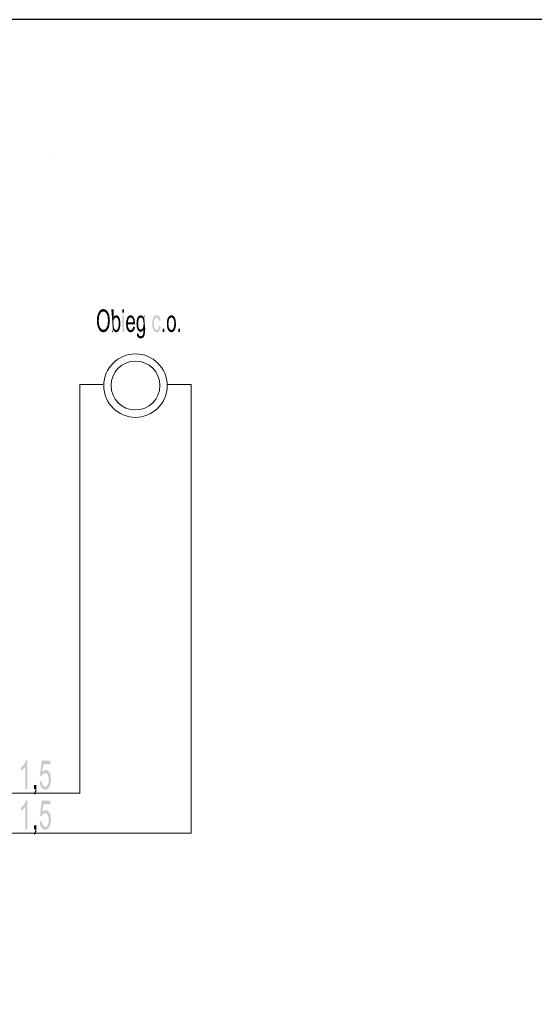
# Model space of a CAD drawing. Header units: millimetres. Extents: x -2603 to 1446, y -6775 to 6616.
# Tile 52 of 74: x -723 to -155, y -5641 to -4555. Entities that reach past the tile are written whole.
import ezdxf

# ---------------------------------------------------------------- set-up
doc = ezdxf.new("R2010")
doc.units = ezdxf.units.MM
doc.layers.get('0').update_dxf_attribs({"color": 252})
doc.layers.add('TABELKA', color=252, linetype='Continuous')

msp = doc.modelspace()

# ---------------------------------------------------------------- hatches: boundary and pattern name
h = msp.add_hatch(color=7)
h.dxf.hatch_style = 2
h.paths.add_polyline_path([(-688.1, -4701.4), (-688.1, -4701.7), (-688, -4701.7), (-687.8, -4701.7), (-687.8, -4703.1), (-688, -4703.3), (-688.1, -4703.3), (-687.6, -4703.3), (-687.6, -4703.1), (-687.6, -4701.7), (-687.6, -4701.4)])
h = msp.add_hatch(color=7)
h.dxf.hatch_style = 2
h.paths.add_polyline_path([(-633.1, -4874.8), (-631.7, -4874.2), (-630.3, -4873.9)])
h = msp.add_hatch(color=7)
h.dxf.hatch_style = 2
h.paths.add_polyline_path([(-633.1, -4874.8), (-630.3, -4873.9), (-630.2, -4876.7)])
h = msp.add_hatch(color=7)
h.dxf.hatch_style = 2
h.paths.add_polyline_path([(-630.3, -4873.9), (-628.7, -4874.2), (-627.4, -4874.8)])
h = msp.add_hatch(color=7)
h.dxf.hatch_style = 2
h.paths.add_polyline_path([(-630.3, -4873.9), (-627.4, -4874.8), (-629.2, -4876.9)])
h = msp.add_hatch(color=7)
h.dxf.hatch_style = 2
h.paths.add_polyline_path([(-630.3, -4873.9), (-629.2, -4876.9), (-630.2, -4876.7)])
h = msp.add_hatch(color=7)
h.dxf.hatch_style = 2
h.paths.add_polyline_path([(-620.8, -4899.2), (-620.8, -4874.4), (-619.1, -4896.9)])
h = msp.add_hatch(color=7)
h.dxf.hatch_style = 2
h.paths.add_polyline_path([(-619.1, -4890), (-619.1, -4896.9), (-620.8, -4874.4)])
h = msp.add_hatch(color=7)
h.dxf.hatch_style = 2
h.paths.add_polyline_path([(-620.8, -4874.4), (-618.9, -4887.3), (-619.1, -4890)])
h = msp.add_hatch(color=7)
h.dxf.hatch_style = 2
h.paths.add_polyline_path([(-619, -4883.2), (-618.9, -4887.3), (-620.8, -4874.4)])
h = msp.add_hatch(color=7)
h.dxf.hatch_style = 2
h.paths.add_polyline_path([(-620.8, -4874.4), (-619, -4874.4), (-619, -4883.2)])
h = msp.add_hatch(color=7)
h.dxf.hatch_style = 2
h.paths.add_polyline_path([(-607.4, -4877.8), (-609.2, -4877.8), (-609.2, -4874.4), (-607.4, -4874.4)])
h = msp.add_hatch(color=7)
h.dxf.hatch_style = 2
h.paths.add_polyline_path([(-637.3, -4884.2), (-636.9, -4881.6), (-634.7, -4881.3)])
h = msp.add_hatch(color=7)
h.dxf.hatch_style = 2
h.paths.add_polyline_path([(-637.3, -4884.2), (-634.7, -4881.3), (-635.2, -4883.9)])
h = msp.add_hatch(color=7)
h.dxf.hatch_style = 2
h.paths.add_polyline_path([(-637.3, -4887), (-637.3, -4884.2), (-635.2, -4883.9)])
h = msp.add_hatch(color=7)
h.dxf.hatch_style = 2
h.paths.add_polyline_path([(-637.3, -4887), (-635.2, -4883.9), (-635.3, -4887.1)])
h = msp.add_hatch(color=7)
h.dxf.hatch_style = 2
h.paths.add_polyline_path([(-636.9, -4881.6), (-635.4, -4877.5), (-634.3, -4875.9)])
h = msp.add_hatch(color=7)
h.dxf.hatch_style = 2
h.paths.add_polyline_path([(-636.9, -4881.6), (-634.3, -4875.9), (-633.9, -4879.3)])
h = msp.add_hatch(color=7)
h.dxf.hatch_style = 2
h.paths.add_polyline_path([(-636.9, -4881.6), (-636.2, -4879.4), (-635.4, -4877.5)])
h = msp.add_hatch(color=7)
h.dxf.hatch_style = 2
h.paths.add_polyline_path([(-636.9, -4881.6), (-633.9, -4879.3), (-634.7, -4881.3)])
h = msp.add_hatch(color=7)
h.dxf.hatch_style = 2
h.paths.add_polyline_path([(-634.3, -4875.9), (-633.1, -4874.8), (-632.3, -4877.4)])
h = msp.add_hatch(color=7)
h.dxf.hatch_style = 2
h.paths.add_polyline_path([(-634.3, -4875.9), (-633.2, -4878.2), (-633.9, -4879.3)])
h = msp.add_hatch(color=7)
h.dxf.hatch_style = 2
h.paths.add_polyline_path([(-634.3, -4875.9), (-632.3, -4877.4), (-633.2, -4878.2)])
h = msp.add_hatch(color=7)
h.dxf.hatch_style = 2
h.paths.add_polyline_path([(-633.1, -4874.8), (-631.3, -4876.9), (-632.3, -4877.4)])
h = msp.add_hatch(color=7)
h.dxf.hatch_style = 2
h.paths.add_polyline_path([(-633.1, -4874.8), (-630.2, -4876.7), (-631.3, -4876.9)])
h = msp.add_hatch(color=7)
h.dxf.hatch_style = 2
h.paths.add_polyline_path([(-627.4, -4874.8), (-628.3, -4877.4), (-629.2, -4876.9)])
h = msp.add_hatch(color=7)
h.dxf.hatch_style = 2
h.paths.add_polyline_path([(-627.4, -4874.8), (-627.4, -4878.2), (-628.3, -4877.4)])
h = msp.add_hatch(color=7)
h.dxf.hatch_style = 2
h.paths.add_polyline_path([(-627.4, -4874.8), (-626.2, -4875.9), (-627.4, -4878.2)])
h = msp.add_hatch(color=7)
h.dxf.hatch_style = 2
h.paths.add_polyline_path([(-626.2, -4875.9), (-626.6, -4879.4), (-627.4, -4878.2)])
h = msp.add_hatch(color=7)
h.dxf.hatch_style = 2
h.paths.add_polyline_path([(-626.2, -4875.9), (-625.8, -4881.3), (-626.6, -4879.4)])
h = msp.add_hatch(color=7)
h.dxf.hatch_style = 2
h.paths.add_polyline_path([(-626.2, -4875.9), (-625.1, -4877.5), (-624.2, -4879.4)])
h = msp.add_hatch(color=7)
h.dxf.hatch_style = 2
h.paths.add_polyline_path([(-626.2, -4875.9), (-624.2, -4879.4), (-623.7, -4881.6)])
h = msp.add_hatch(color=7)
h.dxf.hatch_style = 2
h.paths.add_polyline_path([(-626.2, -4875.9), (-623.7, -4881.6), (-625.8, -4881.3)])
h = msp.add_hatch(color=7)
h.dxf.hatch_style = 2
h.paths.add_polyline_path([(-623.7, -4881.6), (-625.4, -4883.8), (-625.8, -4881.3)])
h = msp.add_hatch(color=7)
h.dxf.hatch_style = 2
h.paths.add_polyline_path([(-623.7, -4881.6), (-623.3, -4884), (-625.4, -4883.8)])
h = msp.add_hatch(color=7)
h.dxf.hatch_style = 2
h.paths.add_polyline_path([(-623.3, -4884), (-625.2, -4886.8), (-625.4, -4883.8)])
h = msp.add_hatch(color=7)
h.dxf.hatch_style = 2
h.paths.add_polyline_path([(-623.3, -4884), (-623.1, -4886.8), (-625.2, -4886.8)])
h = msp.add_hatch(color=7)
h.dxf.hatch_style = 2
h.paths.add_polyline_path([(-618.9, -4887.3), (-619, -4883.2), (-618.9, -4883.2)])
h = msp.add_hatch(color=7)
h.dxf.hatch_style = 2
h.paths.add_polyline_path([(-618.3, -4885.2), (-618.9, -4883.2), (-618.4, -4882.2)])
h = msp.add_hatch(color=7)
h.dxf.hatch_style = 2
h.paths.add_polyline_path([(-618.3, -4885.2), (-618.9, -4887.3), (-618.9, -4883.2)])
h = msp.add_hatch(color=7)
h.dxf.hatch_style = 2
h.paths.add_polyline_path([(-618.4, -4882.2), (-617.7, -4881.4), (-617, -4883.5)])
h = msp.add_hatch(color=7)
h.dxf.hatch_style = 2
h.paths.add_polyline_path([(-618.4, -4882.2), (-617.7, -4884.1), (-618.3, -4885.2)])
h = msp.add_hatch(color=7)
h.dxf.hatch_style = 2
h.paths.add_polyline_path([(-618.4, -4882.2), (-617, -4883.5), (-617.7, -4884.1)])
h = msp.add_hatch(color=7)
h.dxf.hatch_style = 2
h.paths.add_polyline_path([(-617.7, -4881.4), (-616.9, -4881), (-616.2, -4883.3)])
h = msp.add_hatch(color=7)
h.dxf.hatch_style = 2
h.paths.add_polyline_path([(-617.7, -4881.4), (-616.2, -4883.3), (-617, -4883.5)])
h = msp.add_hatch(color=7)
h.dxf.hatch_style = 2
h.paths.add_polyline_path([(-616.9, -4881), (-616, -4880.8), (-615.1, -4881)])
h = msp.add_hatch(color=7)
h.dxf.hatch_style = 2
h.paths.add_polyline_path([(-616.9, -4881), (-615.1, -4881), (-614.2, -4881.4)])
h = msp.add_hatch(color=7)
h.dxf.hatch_style = 2
h.paths.add_polyline_path([(-616.9, -4881), (-614.2, -4881.4), (-615.4, -4883.5)])
h = msp.add_hatch(color=7)
h.dxf.hatch_style = 2
h.paths.add_polyline_path([(-616.9, -4881), (-615.4, -4883.5), (-616.2, -4883.3)])
h = msp.add_hatch(color=7)
h.dxf.hatch_style = 2
h.paths.add_polyline_path([(-614.2, -4881.4), (-614.7, -4884.1), (-615.4, -4883.5)])
h = msp.add_hatch(color=7)
h.dxf.hatch_style = 2
h.paths.add_polyline_path([(-614.2, -4881.4), (-613.4, -4882.2), (-614.7, -4884.1)])
h = msp.add_hatch(color=7)
h.dxf.hatch_style = 2
h.paths.add_polyline_path([(-613.4, -4882.2), (-614.1, -4885.2), (-614.7, -4884.1)])
h = msp.add_hatch(color=7)
h.dxf.hatch_style = 2
h.paths.add_polyline_path([(-613.4, -4882.2), (-613.5, -4887.3), (-614.1, -4885.2)])
h = msp.add_hatch(color=7)
h.dxf.hatch_style = 2
h.paths.add_polyline_path([(-613.4, -4882.2), (-611.6, -4887.3), (-613.5, -4887.3)])
h = msp.add_hatch(color=7)
h.dxf.hatch_style = 2
h.paths.add_polyline_path([(-613.4, -4882.2), (-612.6, -4883.3), (-612, -4885.2)])
h = msp.add_hatch(color=7)
h.dxf.hatch_style = 2
h.paths.add_polyline_path([(-613.4, -4882.2), (-612, -4885.2), (-611.6, -4887.3)])
h = msp.add_hatch(color=7)
h.dxf.hatch_style = 2
h.paths.add_polyline_path([(-607.4, -4899.2), (-609.2, -4899.2), (-609.2, -4881.2), (-607.4, -4881.2)])
h = msp.add_hatch(color=7)
h.dxf.hatch_style = 2
h.paths.add_polyline_path([(-604.6, -4885.4), (-603.9, -4883.4), (-603.2, -4882.3)])
h = msp.add_hatch(color=7)
h.dxf.hatch_style = 2
h.paths.add_polyline_path([(-604.6, -4885.4), (-603.2, -4882.3), (-602.3, -4884.7)])
h = msp.add_hatch(color=7)
h.dxf.hatch_style = 2
h.paths.add_polyline_path([(-604.6, -4885.4), (-602.3, -4884.7), (-602.9, -4886.4)])
h = msp.add_hatch(color=7)
h.dxf.hatch_style = 2
h.paths.add_polyline_path([(-603.2, -4882.3), (-602.3, -4881.5), (-601, -4883.5)])
h = msp.add_hatch(color=7)
h.dxf.hatch_style = 2
h.paths.add_polyline_path([(-603.2, -4882.3), (-601.6, -4884), (-602.3, -4884.7)])
h = msp.add_hatch(color=7)
h.dxf.hatch_style = 2
h.paths.add_polyline_path([(-603.2, -4882.3), (-601, -4883.5), (-601.6, -4884)])
h = msp.add_hatch(color=7)
h.dxf.hatch_style = 2
h.paths.add_polyline_path([(-602.3, -4881.5), (-601.3, -4881), (-600.2, -4880.8)])
h = msp.add_hatch(color=7)
h.dxf.hatch_style = 2
h.paths.add_polyline_path([(-602.3, -4881.5), (-600.2, -4880.8), (-600.2, -4883.3)])
h = msp.add_hatch(color=7)
h.dxf.hatch_style = 2
h.paths.add_polyline_path([(-602.3, -4881.5), (-600.2, -4883.3), (-601, -4883.5)])
h = msp.add_hatch(color=7)
h.dxf.hatch_style = 2
h.paths.add_polyline_path([(-600.2, -4880.8), (-599, -4881), (-599.5, -4883.4)])
h = msp.add_hatch(color=7)
h.dxf.hatch_style = 2
h.paths.add_polyline_path([(-600.2, -4880.8), (-599.5, -4883.4), (-600.2, -4883.3)])
h = msp.add_hatch(color=7)
h.dxf.hatch_style = 2
h.paths.add_polyline_path([(-599, -4881), (-598.8, -4883.8), (-599.5, -4883.4)])
h = msp.add_hatch(color=7)
h.dxf.hatch_style = 2
h.paths.add_polyline_path([(-599, -4881), (-597.9, -4881.6), (-598.8, -4883.8)])
h = msp.add_hatch(color=7)
h.dxf.hatch_style = 2
h.paths.add_polyline_path([(-597.9, -4881.6), (-598.2, -4884.5), (-598.8, -4883.8)])
h = msp.add_hatch(color=7)
h.dxf.hatch_style = 2
h.paths.add_polyline_path([(-597.9, -4881.6), (-596.9, -4882.8), (-598.2, -4884.5)])
h = msp.add_hatch(color=7)
h.dxf.hatch_style = 2
h.paths.add_polyline_path([(-596.9, -4882.8), (-597.6, -4885.5), (-598.2, -4884.5)])
h = msp.add_hatch(color=7)
h.dxf.hatch_style = 2
h.paths.add_polyline_path([(-596.9, -4882.8), (-596, -4884.6), (-597.6, -4885.5)])
h = msp.add_hatch(color=7)
h.dxf.hatch_style = 2
h.paths.add_polyline_path([(-596, -4884.6), (-597.3, -4886.8), (-597.6, -4885.5)])
h = msp.add_hatch(color=7)
h.dxf.hatch_style = 2
h.paths.add_polyline_path([(-596, -4884.6), (-595.6, -4886.2), (-597.3, -4886.8)])
h = msp.add_hatch(color=7)
h.dxf.hatch_style = 2
h.paths.add_polyline_path([(-593.6, -4887.5), (-593.2, -4885.3), (-591.5, -4886.4)])
h = msp.add_hatch(color=7)
h.dxf.hatch_style = 2
h.paths.add_polyline_path([(-593.2, -4885.3), (-592.5, -4883.4), (-591, -4885)])
h = msp.add_hatch(color=7)
h.dxf.hatch_style = 2
h.paths.add_polyline_path([(-593.2, -4885.3), (-591, -4885), (-591.5, -4886.4)])
h = msp.add_hatch(color=7)
h.dxf.hatch_style = 2
h.paths.add_polyline_path([(-592.5, -4883.4), (-591.8, -4882.3), (-590.5, -4884)])
h = msp.add_hatch(color=7)
h.dxf.hatch_style = 2
h.paths.add_polyline_path([(-592.5, -4883.4), (-590.5, -4884), (-591, -4885)])
h = msp.add_hatch(color=7)
h.dxf.hatch_style = 2
h.paths.add_polyline_path([(-591.8, -4882.3), (-591, -4881.5), (-589.7, -4883.5)])
h = msp.add_hatch(color=7)
h.dxf.hatch_style = 2
h.paths.add_polyline_path([(-591.8, -4882.3), (-589.7, -4883.5), (-590.5, -4884)])
h = msp.add_hatch(color=7)
h.dxf.hatch_style = 2
h.paths.add_polyline_path([(-591, -4881.5), (-590.1, -4881), (-589.1, -4880.8)])
h = msp.add_hatch(color=7)
h.dxf.hatch_style = 2
h.paths.add_polyline_path([(-591, -4881.5), (-589.1, -4880.8), (-588.2, -4881)])
h = msp.add_hatch(color=7)
h.dxf.hatch_style = 2
h.paths.add_polyline_path([(-591, -4881.5), (-588.2, -4881), (-588.9, -4883.3)])
h = msp.add_hatch(color=7)
h.dxf.hatch_style = 2
h.paths.add_polyline_path([(-591, -4881.5), (-588.9, -4883.3), (-589.7, -4883.5)])
h = msp.add_hatch(color=7)
h.dxf.hatch_style = 2
h.paths.add_polyline_path([(-588.2, -4881), (-588.1, -4883.5), (-588.9, -4883.3)])
h = msp.add_hatch(color=7)
h.dxf.hatch_style = 2
h.paths.add_polyline_path([(-588.2, -4881), (-587.3, -4881.5), (-588.1, -4883.5)])
h = msp.add_hatch(color=7)
h.dxf.hatch_style = 2
h.paths.add_polyline_path([(-587.3, -4881.5), (-587.4, -4884), (-588.1, -4883.5)])
h = msp.add_hatch(color=7)
h.dxf.hatch_style = 2
h.paths.add_polyline_path([(-587.3, -4881.5), (-586.6, -4882.3), (-587.4, -4884)])
h = msp.add_hatch(color=7)
h.dxf.hatch_style = 2
h.paths.add_polyline_path([(-586.6, -4882.3), (-586.8, -4885), (-587.4, -4884)])
h = msp.add_hatch(color=7)
h.dxf.hatch_style = 2
h.paths.add_polyline_path([(-586.6, -4882.3), (-585.9, -4883.3), (-586.8, -4885)])
h = msp.add_hatch(color=7)
h.dxf.hatch_style = 2
h.paths.add_polyline_path([(-585.9, -4883.3), (-586.3, -4886.3), (-586.8, -4885)])
h = msp.add_hatch(color=7)
h.dxf.hatch_style = 2
h.paths.add_polyline_path([(-585.9, -4883.3), (-586, -4888), (-586.3, -4886.3)])
h = msp.add_hatch(color=7)
h.dxf.hatch_style = 2
h.paths.add_polyline_path([(-585.9, -4883.3), (-585.9, -4889.9), (-586, -4888)])
h = msp.add_hatch(color=7)
h.dxf.hatch_style = 2
h.paths.add_polyline_path([(-585.9, -4883.3), (-585.9, -4881.2), (-584.3, -4881.2)])
h = msp.add_hatch(color=7)
h.dxf.hatch_style = 2
h.paths.add_polyline_path([(-585.9, -4883.3), (-584.3, -4881.2), (-584.3, -4896.8)])
h = msp.add_hatch(color=7)
h.dxf.hatch_style = 2
h.paths.add_polyline_path([(-585.9, -4889.9), (-585.9, -4883.3), (-584.3, -4896.8)])
h = msp.add_hatch(color=7)
h.dxf.hatch_style = 2
h.paths.add_polyline_path([(-566.9, -4893), (-567.2, -4895), (-567.8, -4896.7), (-568.5, -4898), (-569.4, -4898.8), (-570.3, -4899.4), (-571.4, -4899.6), (-572.5, -4899.4), (-573.5, -4898.9), (-574.3, -4898.1), (-575, -4897), (-575.7, -4895.1), (-576.1, -4892.8), (-576.3, -4890.2), (-576.1, -4887.1), (-575.6, -4884.6), (-574.8, -4882.8), (-573.7, -4881.6), (-572.6, -4881), (-571.4, -4880.8), (-570.3, -4881), (-569.4, -4881.5), (-568.6, -4882.3), (-567.9, -4883.3), (-567.4, -4884.8), (-567.1, -4886.5), (-568.9, -4886.9), (-569.2, -4885.3), (-569.8, -4884.2), (-570.4, -4883.5), (-571.3, -4883.3), (-572.3, -4883.5), (-573, -4884.1), (-573.6, -4885.1), (-574, -4886.5), (-574.4, -4888.1), (-574.4, -4890.2), (-574.4, -4892.2), (-574.1, -4893.9), (-573.6, -4895.2), (-573.1, -4896.3), (-572.4, -4896.8), (-571.4, -4897.1), (-570.7, -4896.9), (-570.1, -4896.6), (-569.5, -4895.9), (-569.1, -4894.5), (-568.7, -4892.6)])
h = msp.add_hatch(color=7)
h.dxf.hatch_style = 2
h.paths.add_polyline_path([(-560, -4887.3), (-559.6, -4884.9), (-558, -4886.4)])
h = msp.add_hatch(color=7)
h.dxf.hatch_style = 2
h.paths.add_polyline_path([(-559.6, -4884.9), (-558.8, -4883.2), (-557.5, -4885)])
h = msp.add_hatch(color=7)
h.dxf.hatch_style = 2
h.paths.add_polyline_path([(-559.6, -4884.9), (-557.5, -4885), (-558, -4886.4)])
h = msp.add_hatch(color=7)
h.dxf.hatch_style = 2
h.paths.add_polyline_path([(-558.8, -4883.2), (-557.7, -4881.9), (-556.8, -4884)])
h = msp.add_hatch(color=7)
h.dxf.hatch_style = 2
h.paths.add_polyline_path([(-558.8, -4883.2), (-556.8, -4884), (-557.5, -4885)])
h = msp.add_hatch(color=7)
h.dxf.hatch_style = 2
h.paths.add_polyline_path([(-557.7, -4881.9), (-556.5, -4881.1), (-555.1, -4880.8)])
h = msp.add_hatch(color=7)
h.dxf.hatch_style = 2
h.paths.add_polyline_path([(-557.7, -4881.9), (-555.1, -4880.8), (-555.1, -4883.3)])
h = msp.add_hatch(color=7)
h.dxf.hatch_style = 2
h.paths.add_polyline_path([(-557.7, -4881.9), (-556, -4883.5), (-556.8, -4884)])
h = msp.add_hatch(color=7)
h.dxf.hatch_style = 2
h.paths.add_polyline_path([(-557.7, -4881.9), (-555.1, -4883.3), (-556, -4883.5)])
h = msp.add_hatch(color=7)
h.dxf.hatch_style = 2
h.paths.add_polyline_path([(-555.1, -4880.8), (-554.1, -4881), (-553.2, -4881.4)])
h = msp.add_hatch(color=7)
h.dxf.hatch_style = 2
h.paths.add_polyline_path([(-555.1, -4880.8), (-553.2, -4881.4), (-554.3, -4883.5)])
h = msp.add_hatch(color=7)
h.dxf.hatch_style = 2
h.paths.add_polyline_path([(-555.1, -4880.8), (-554.3, -4883.5), (-555.1, -4883.3)])
h = msp.add_hatch(color=7)
h.dxf.hatch_style = 2
h.paths.add_polyline_path([(-553.2, -4881.4), (-553.5, -4884), (-554.3, -4883.5)])
h = msp.add_hatch(color=7)
h.dxf.hatch_style = 2
h.paths.add_polyline_path([(-553.2, -4881.4), (-552.3, -4882.1), (-553.5, -4884)])
h = msp.add_hatch(color=7)
h.dxf.hatch_style = 2
h.paths.add_polyline_path([(-552.3, -4882.1), (-552.9, -4885), (-553.5, -4884)])
h = msp.add_hatch(color=7)
h.dxf.hatch_style = 2
h.paths.add_polyline_path([(-552.3, -4882.1), (-551.5, -4883.2), (-552.9, -4885)])
h = msp.add_hatch(color=7)
h.dxf.hatch_style = 2
h.paths.add_polyline_path([(-551.5, -4883.2), (-552.4, -4886.3), (-552.9, -4885)])
h = msp.add_hatch(color=7)
h.dxf.hatch_style = 2
h.paths.add_polyline_path([(-551.5, -4883.2), (-550.8, -4884.9), (-552.4, -4886.3)])
h = msp.add_hatch(color=7)
h.dxf.hatch_style = 2
h.paths.add_polyline_path([(-550.8, -4884.9), (-552.1, -4888), (-552.4, -4886.3)])
h = msp.add_hatch(color=7)
h.dxf.hatch_style = 2
h.paths.add_polyline_path([(-550.8, -4884.9), (-550.3, -4887.2), (-552.1, -4888)])
h = msp.add_hatch(color=7)
h.dxf.hatch_style = 2
h.paths.add_polyline_path([(-637.2, -4890.4), (-637.3, -4887), (-635.3, -4887.1)])
h = msp.add_hatch(color=7)
h.dxf.hatch_style = 2
h.paths.add_polyline_path([(-637.2, -4890.4), (-635.3, -4887.1), (-635.2, -4889.8)])
h = msp.add_hatch(color=7)
h.dxf.hatch_style = 2
h.paths.add_polyline_path([(-636.5, -4893.3), (-637.2, -4890.4), (-635.2, -4889.8)])
h = msp.add_hatch(color=7)
h.dxf.hatch_style = 2
h.paths.add_polyline_path([(-636.5, -4893.3), (-635.2, -4889.8), (-634.7, -4892.2)])
h = msp.add_hatch(color=7)
h.dxf.hatch_style = 2
h.paths.add_polyline_path([(-635.4, -4895.9), (-636.5, -4893.3), (-634.7, -4892.2)])
h = msp.add_hatch(color=7)
h.dxf.hatch_style = 2
h.paths.add_polyline_path([(-635.4, -4895.9), (-634.7, -4892.2), (-633.9, -4894.1)])
h = msp.add_hatch(color=7)
h.dxf.hatch_style = 2
h.paths.add_polyline_path([(-634.4, -4897.6), (-635.4, -4895.9), (-633.9, -4894.1)])
h = msp.add_hatch(color=7)
h.dxf.hatch_style = 2
h.paths.add_polyline_path([(-634.4, -4897.6), (-633.9, -4894.1), (-633.2, -4895.2)])
h = msp.add_hatch(color=7)
h.dxf.hatch_style = 2
h.paths.add_polyline_path([(-633.2, -4898.7), (-634.4, -4897.6), (-633.2, -4895.2)])
h = msp.add_hatch(color=7)
h.dxf.hatch_style = 2
h.paths.add_polyline_path([(-633.2, -4898.7), (-633.2, -4895.2), (-632.3, -4896.1)])
h = msp.add_hatch(color=7)
h.dxf.hatch_style = 2
h.paths.add_polyline_path([(-633.2, -4898.7), (-632.3, -4896.1), (-631.3, -4896.6)])
h = msp.add_hatch(color=7)
h.dxf.hatch_style = 2
h.paths.add_polyline_path([(-626.2, -4897.6), (-629.2, -4896.6), (-628.2, -4896.1)])
h = msp.add_hatch(color=7)
h.dxf.hatch_style = 2
h.paths.add_polyline_path([(-626.2, -4897.6), (-628.2, -4896.1), (-627.4, -4895.3)])
h = msp.add_hatch(color=7)
h.dxf.hatch_style = 2
h.paths.add_polyline_path([(-626.2, -4897.6), (-627.4, -4895.3), (-626.6, -4894.1)])
h = msp.add_hatch(color=7)
h.dxf.hatch_style = 2
h.paths.add_polyline_path([(-623.7, -4892), (-626.2, -4897.6), (-626.6, -4894.1)])
h = msp.add_hatch(color=7)
h.dxf.hatch_style = 2
h.paths.add_polyline_path([(-623.7, -4892), (-626.6, -4894.1), (-625.8, -4892.2)])
h = msp.add_hatch(color=7)
h.dxf.hatch_style = 2
h.paths.add_polyline_path([(-623.7, -4892), (-625.1, -4896), (-626.2, -4897.6)])
h = msp.add_hatch(color=7)
h.dxf.hatch_style = 2
h.paths.add_polyline_path([(-623.3, -4889.5), (-623.7, -4892), (-625.8, -4892.2)])
h = msp.add_hatch(color=7)
h.dxf.hatch_style = 2
h.paths.add_polyline_path([(-623.3, -4889.5), (-625.8, -4892.2), (-625.4, -4889.7)])
h = msp.add_hatch(color=7)
h.dxf.hatch_style = 2
h.paths.add_polyline_path([(-625.4, -4889.7), (-625.2, -4886.8), (-623.1, -4886.8)])
h = msp.add_hatch(color=7)
h.dxf.hatch_style = 2
h.paths.add_polyline_path([(-625.4, -4889.7), (-623.1, -4886.8), (-623.3, -4889.5)])
h = msp.add_hatch(color=7)
h.dxf.hatch_style = 2
h.paths.add_polyline_path([(-623.7, -4892), (-624.2, -4894.2), (-625.1, -4896)])
h = msp.add_hatch(color=7)
h.dxf.hatch_style = 2
h.paths.add_polyline_path([(-619.1, -4896.9), (-619.1, -4890), (-619, -4892.5)])
h = msp.add_hatch(color=7)
h.dxf.hatch_style = 2
h.paths.add_polyline_path([(-619.1, -4896.9), (-619, -4892.5), (-618.8, -4894.1)])
h = msp.add_hatch(color=7)
h.dxf.hatch_style = 2
h.paths.add_polyline_path([(-619.1, -4896.9), (-618.8, -4894.1), (-618.4, -4895.2)])
h = msp.add_hatch(color=7)
h.dxf.hatch_style = 2
h.paths.add_polyline_path([(-619.1, -4896.9), (-618.4, -4895.2), (-617.8, -4896.2)])
h = msp.add_hatch(color=7)
h.dxf.hatch_style = 2
h.paths.add_polyline_path([(-617.8, -4898.9), (-619.1, -4896.9), (-617.8, -4896.2)])
h = msp.add_hatch(color=7)
h.dxf.hatch_style = 2
h.paths.add_polyline_path([(-617.8, -4898.9), (-617.8, -4896.2), (-617.1, -4896.8)])
h = msp.add_hatch(color=7)
h.dxf.hatch_style = 2
h.paths.add_polyline_path([(-612.8, -4897.1), (-614.7, -4896.3), (-614.2, -4895.2)])
h = msp.add_hatch(color=7)
h.dxf.hatch_style = 2
h.paths.add_polyline_path([(-612.1, -4895.1), (-614.2, -4895.2), (-613.7, -4893.9)])
h = msp.add_hatch(color=7)
h.dxf.hatch_style = 2
h.paths.add_polyline_path([(-612.1, -4895.1), (-612.8, -4897.1), (-614.2, -4895.2)])
h = msp.add_hatch(color=7)
h.dxf.hatch_style = 2
h.paths.add_polyline_path([(-611.6, -4892.8), (-613.7, -4893.9), (-613.4, -4892.2)])
h = msp.add_hatch(color=7)
h.dxf.hatch_style = 2
h.paths.add_polyline_path([(-611.6, -4892.8), (-612.1, -4895.1), (-613.7, -4893.9)])
h = msp.add_hatch(color=7)
h.dxf.hatch_style = 2
h.paths.add_polyline_path([(-611.6, -4887.3), (-613.3, -4890.2), (-613.5, -4887.3)])
h = msp.add_hatch(color=7)
h.dxf.hatch_style = 2
h.paths.add_polyline_path([(-611.4, -4889.9), (-611.6, -4892.8), (-613.4, -4892.2)])
h = msp.add_hatch(color=7)
h.dxf.hatch_style = 2
h.paths.add_polyline_path([(-611.4, -4889.9), (-613.4, -4892.2), (-613.3, -4890.2)])
h = msp.add_hatch(color=7)
h.dxf.hatch_style = 2
h.paths.add_polyline_path([(-611.6, -4887.3), (-611.4, -4889.9), (-613.3, -4890.2)])
h = msp.add_hatch(color=7)
h.dxf.hatch_style = 2
h.paths.add_polyline_path([(-605.2, -4890.3), (-605, -4887.7), (-603.2, -4888.5)])
h = msp.add_hatch(color=7)
h.dxf.hatch_style = 2
h.paths.add_polyline_path([(-595.3, -4891), (-605.2, -4890.3), (-603.2, -4888.5)])
h = msp.add_hatch(color=7)
h.dxf.hatch_style = 2
h.paths.add_polyline_path([(-605, -4893), (-605.2, -4890.3), (-603.3, -4891)])
h = msp.add_hatch(color=7)
h.dxf.hatch_style = 2
h.paths.add_polyline_path([(-595.3, -4891), (-603.3, -4891), (-605.2, -4890.3)])
h = msp.add_hatch(color=7)
h.dxf.hatch_style = 2
h.paths.add_polyline_path([(-605, -4887.7), (-604.6, -4885.4), (-602.9, -4886.4)])
h = msp.add_hatch(color=7)
h.dxf.hatch_style = 2
h.paths.add_polyline_path([(-605, -4887.7), (-602.9, -4886.4), (-603.2, -4888.5)])
h = msp.add_hatch(color=7)
h.dxf.hatch_style = 2
h.paths.add_polyline_path([(-605, -4893), (-603.3, -4891), (-603.2, -4892.8)])
h = msp.add_hatch(color=7)
h.dxf.hatch_style = 2
h.paths.add_polyline_path([(-604.6, -4895.2), (-605, -4893), (-603.2, -4892.8)])
h = msp.add_hatch(color=7)
h.dxf.hatch_style = 2
h.paths.add_polyline_path([(-604.6, -4895.2), (-603.2, -4892.8), (-602.8, -4894.3)])
h = msp.add_hatch(color=7)
h.dxf.hatch_style = 2
h.paths.add_polyline_path([(-603.8, -4897.1), (-604.6, -4895.2), (-602.8, -4894.3)])
h = msp.add_hatch(color=7)
h.dxf.hatch_style = 2
h.paths.add_polyline_path([(-603.8, -4897.1), (-602.8, -4894.3), (-602.3, -4895.5)])
h = msp.add_hatch(color=7)
h.dxf.hatch_style = 2
h.paths.add_polyline_path([(-603.1, -4898.2), (-603.8, -4897.1), (-602.3, -4895.5)])
h = msp.add_hatch(color=7)
h.dxf.hatch_style = 2
h.paths.add_polyline_path([(-595.3, -4891), (-603.2, -4888.5), (-597.1, -4888.5)])
h = msp.add_hatch(color=7)
h.dxf.hatch_style = 2
h.paths.add_polyline_path([(-603.1, -4898.2), (-602.3, -4895.5), (-601.6, -4896.4)])
h = msp.add_hatch(color=7)
h.dxf.hatch_style = 2
h.paths.add_polyline_path([(-597, -4898), (-599.1, -4896.8), (-598.3, -4896.1)])
h = msp.add_hatch(color=7)
h.dxf.hatch_style = 2
h.paths.add_polyline_path([(-596.2, -4896.9), (-598.3, -4896.1), (-597.7, -4895)])
h = msp.add_hatch(color=7)
h.dxf.hatch_style = 2
h.paths.add_polyline_path([(-596.2, -4896.9), (-597, -4898), (-598.3, -4896.1)])
h = msp.add_hatch(color=7)
h.dxf.hatch_style = 2
h.paths.add_polyline_path([(-597.7, -4895), (-597.2, -4893.4), (-595.4, -4893.8)])
h = msp.add_hatch(color=7)
h.dxf.hatch_style = 2
h.paths.add_polyline_path([(-597.7, -4895), (-595.4, -4893.8), (-595.7, -4895.5)])
h = msp.add_hatch(color=7)
h.dxf.hatch_style = 2
h.paths.add_polyline_path([(-597.7, -4895), (-595.7, -4895.5), (-596.2, -4896.9)])
h = msp.add_hatch(color=7)
h.dxf.hatch_style = 2
h.paths.add_polyline_path([(-595.6, -4886.2), (-597.1, -4888.5), (-597.3, -4886.8)])
h = msp.add_hatch(color=7)
h.dxf.hatch_style = 2
h.paths.add_polyline_path([(-595.6, -4886.2), (-595.4, -4888.3), (-597.1, -4888.5)])
h = msp.add_hatch(color=7)
h.dxf.hatch_style = 2
h.paths.add_polyline_path([(-597.1, -4888.5), (-595.4, -4888.3), (-595.3, -4891)])
h = msp.add_hatch(color=7)
h.dxf.hatch_style = 2
h.paths.add_polyline_path([(-593.7, -4890), (-593.6, -4887.5), (-591.7, -4888)])
h = msp.add_hatch(color=7)
h.dxf.hatch_style = 2
h.paths.add_polyline_path([(-593.7, -4890), (-591.7, -4888), (-591.9, -4889.8)])
h = msp.add_hatch(color=7)
h.dxf.hatch_style = 2
h.paths.add_polyline_path([(-593.6, -4892.5), (-593.7, -4890), (-591.9, -4889.8)])
h = msp.add_hatch(color=7)
h.dxf.hatch_style = 2
h.paths.add_polyline_path([(-593.6, -4887.5), (-591.5, -4886.4), (-591.7, -4888)])
h = msp.add_hatch(color=7)
h.dxf.hatch_style = 2
h.paths.add_polyline_path([(-593.6, -4892.5), (-591.9, -4889.8), (-591.7, -4892)])
h = msp.add_hatch(color=7)
h.dxf.hatch_style = 2
h.paths.add_polyline_path([(-593.2, -4894.7), (-593.6, -4892.5), (-591.7, -4892)])
h = msp.add_hatch(color=7)
h.dxf.hatch_style = 2
h.paths.add_polyline_path([(-593.2, -4894.7), (-591.7, -4892), (-591.5, -4893.7)])
h = msp.add_hatch(color=7)
h.dxf.hatch_style = 2
h.paths.add_polyline_path([(-592.5, -4896.6), (-593.2, -4894.7), (-591.5, -4893.7)])
h = msp.add_hatch(color=7)
h.dxf.hatch_style = 2
h.paths.add_polyline_path([(-592.5, -4896.6), (-591.5, -4893.7), (-591, -4895.1)])
h = msp.add_hatch(color=7)
h.dxf.hatch_style = 2
h.paths.add_polyline_path([(-591.7, -4897.7), (-592.5, -4896.6), (-591, -4895.1)])
h = msp.add_hatch(color=7)
h.dxf.hatch_style = 2
h.paths.add_polyline_path([(-591.7, -4897.7), (-591, -4895.1), (-590.4, -4895.9)])
h = msp.add_hatch(color=7)
h.dxf.hatch_style = 2
h.paths.add_polyline_path([(-591, -4898.5), (-591.7, -4897.7), (-590.4, -4895.9)])
h = msp.add_hatch(color=7)
h.dxf.hatch_style = 2
h.paths.add_polyline_path([(-591, -4898.5), (-590.4, -4895.9), (-589.7, -4896.5)])
h = msp.add_hatch(color=7)
h.dxf.hatch_style = 2
h.paths.add_polyline_path([(-588.2, -4896.5), (-587.5, -4895.9), (-586.1, -4896.8)])
h = msp.add_hatch(color=7)
h.dxf.hatch_style = 2
h.paths.add_polyline_path([(-586.1, -4896.8), (-587.5, -4895.9), (-586.8, -4895.1)])
h = msp.add_hatch(color=7)
h.dxf.hatch_style = 2
h.paths.add_polyline_path([(-586.1, -4896.8), (-586.8, -4895.1), (-586.3, -4893.9)])
h = msp.add_hatch(color=7)
h.dxf.hatch_style = 2
h.paths.add_polyline_path([(-584.3, -4896.8), (-586.3, -4893.9), (-586, -4892.1)])
h = msp.add_hatch(color=7)
h.dxf.hatch_style = 2
h.paths.add_polyline_path([(-584.3, -4896.8), (-586.1, -4896.8), (-586.3, -4893.9)])
h = msp.add_hatch(color=7)
h.dxf.hatch_style = 2
h.paths.add_polyline_path([(-584.3, -4896.8), (-586, -4892.1), (-585.9, -4889.9)])
h = msp.add_hatch(color=7)
h.dxf.hatch_style = 2
h.paths.add_polyline_path([(-562.8, -4899.2), (-564.9, -4899.2), (-564.9, -4895.7), (-562.8, -4895.7)])
h = msp.add_hatch(color=7)
h.dxf.hatch_style = 2
h.paths.add_polyline_path([(-560.2, -4890.2), (-560, -4887.3), (-558.3, -4888.1)])
h = msp.add_hatch(color=7)
h.dxf.hatch_style = 2
h.paths.add_polyline_path([(-560.2, -4890.2), (-558.3, -4888.1), (-558.4, -4890.2)])
h = msp.add_hatch(color=7)
h.dxf.hatch_style = 2
h.paths.add_polyline_path([(-560, -4893.1), (-560.2, -4890.2), (-558.4, -4890.2)])
h = msp.add_hatch(color=7)
h.dxf.hatch_style = 2
h.paths.add_polyline_path([(-560, -4887.3), (-558, -4886.4), (-558.3, -4888.1)])
h = msp.add_hatch(color=7)
h.dxf.hatch_style = 2
h.paths.add_polyline_path([(-560, -4893.1), (-558.4, -4890.2), (-558.3, -4892.2)])
h = msp.add_hatch(color=7)
h.dxf.hatch_style = 2
h.paths.add_polyline_path([(-559.6, -4895.5), (-560, -4893.1), (-558.3, -4892.2)])
h = msp.add_hatch(color=7)
h.dxf.hatch_style = 2
h.paths.add_polyline_path([(-559.6, -4895.5), (-558.3, -4892.2), (-558, -4894)])
h = msp.add_hatch(color=7)
h.dxf.hatch_style = 2
h.paths.add_polyline_path([(-558.7, -4897.3), (-559.6, -4895.5), (-558, -4894)])
h = msp.add_hatch(color=7)
h.dxf.hatch_style = 2
h.paths.add_polyline_path([(-558.7, -4897.3), (-558, -4894), (-557.5, -4895.3)])
h = msp.add_hatch(color=7)
h.dxf.hatch_style = 2
h.paths.add_polyline_path([(-557.6, -4898.6), (-558.7, -4897.3), (-557.5, -4895.3)])
h = msp.add_hatch(color=7)
h.dxf.hatch_style = 2
h.paths.add_polyline_path([(-557.6, -4898.6), (-557.5, -4895.3), (-556.8, -4896.3)])
h = msp.add_hatch(color=7)
h.dxf.hatch_style = 2
h.paths.add_polyline_path([(-551.7, -4897.4), (-554.3, -4896.8), (-553.5, -4896.2)])
h = msp.add_hatch(color=7)
h.dxf.hatch_style = 2
h.paths.add_polyline_path([(-551.7, -4897.4), (-553.5, -4896.2), (-552.8, -4895.1)])
h = msp.add_hatch(color=7)
h.dxf.hatch_style = 2
h.paths.add_polyline_path([(-550.2, -4892.3), (-551.7, -4897.4), (-552.8, -4895.1)])
h = msp.add_hatch(color=7)
h.dxf.hatch_style = 2
h.paths.add_polyline_path([(-550.2, -4892.3), (-552.8, -4895.1), (-552.2, -4892.9)])
h = msp.add_hatch(color=7)
h.dxf.hatch_style = 2
h.paths.add_polyline_path([(-552.2, -4892.9), (-552, -4890.1), (-550.2, -4889.9)])
h = msp.add_hatch(color=7)
h.dxf.hatch_style = 2
h.paths.add_polyline_path([(-552.2, -4892.9), (-550.2, -4889.9), (-550.2, -4892.3)])
h = msp.add_hatch(color=7)
h.dxf.hatch_style = 2
h.paths.add_polyline_path([(-550.3, -4887.2), (-552, -4890.1), (-552.1, -4888)])
h = msp.add_hatch(color=7)
h.dxf.hatch_style = 2
h.paths.add_polyline_path([(-550.3, -4887.2), (-550.2, -4889.9), (-552, -4890.1)])
h = msp.add_hatch(color=7)
h.dxf.hatch_style = 2
h.paths.add_polyline_path([(-550.2, -4892.3), (-551, -4896.1), (-551.7, -4897.4)])
h = msp.add_hatch(color=7)
h.dxf.hatch_style = 2
h.paths.add_polyline_path([(-550.2, -4892.3), (-550.5, -4894.4), (-551, -4896.1)])
h = msp.add_hatch(color=7)
h.dxf.hatch_style = 2
h.paths.add_polyline_path([(-545.5, -4899.2), (-547.5, -4899.2), (-547.5, -4895.7), (-545.5, -4895.7)])
h = msp.add_hatch(color=7)
h.dxf.hatch_style = 2
h.paths.add_polyline_path([(-631.3, -4896.6), (-631.8, -4899.3), (-633.2, -4898.7)])
h = msp.add_hatch(color=7)
h.dxf.hatch_style = 2
h.paths.add_polyline_path([(-631.3, -4896.6), (-630.3, -4899.6), (-631.8, -4899.3)])
h = msp.add_hatch(color=7)
h.dxf.hatch_style = 2
h.paths.add_polyline_path([(-631.3, -4896.6), (-630.3, -4896.8), (-630.3, -4899.6)])
h = msp.add_hatch(color=7)
h.dxf.hatch_style = 2
h.paths.add_polyline_path([(-627.4, -4898.7), (-630.3, -4896.8), (-629.2, -4896.6)])
h = msp.add_hatch(color=7)
h.dxf.hatch_style = 2
h.paths.add_polyline_path([(-627.4, -4898.7), (-630.3, -4899.6), (-630.3, -4896.8)])
h = msp.add_hatch(color=7)
h.dxf.hatch_style = 2
h.paths.add_polyline_path([(-627.4, -4898.7), (-628.7, -4899.3), (-630.3, -4899.6)])
h = msp.add_hatch(color=7)
h.dxf.hatch_style = 2
h.paths.add_polyline_path([(-626.2, -4897.6), (-627.4, -4898.7), (-629.2, -4896.6)])
h = msp.add_hatch(color=7)
h.dxf.hatch_style = 2
h.paths.add_polyline_path([(-619.1, -4896.9), (-619.1, -4899.2), (-620.8, -4899.2)])
h = msp.add_hatch(color=7)
h.dxf.hatch_style = 2
h.paths.add_polyline_path([(-617.8, -4898.9), (-618.4, -4898), (-619.1, -4896.9)])
h = msp.add_hatch(color=7)
h.dxf.hatch_style = 2
h.paths.add_polyline_path([(-617.1, -4896.8), (-617, -4899.4), (-617.8, -4898.9)])
h = msp.add_hatch(color=7)
h.dxf.hatch_style = 2
h.paths.add_polyline_path([(-617.1, -4896.8), (-616.3, -4897.1), (-617, -4899.4)])
h = msp.add_hatch(color=7)
h.dxf.hatch_style = 2
h.paths.add_polyline_path([(-614.3, -4898.9), (-617, -4899.4), (-616.3, -4897.1)])
h = msp.add_hatch(color=7)
h.dxf.hatch_style = 2
h.paths.add_polyline_path([(-614.3, -4898.9), (-616.1, -4899.6), (-617, -4899.4)])
h = msp.add_hatch(color=7)
h.dxf.hatch_style = 2
h.paths.add_polyline_path([(-614.3, -4898.9), (-616.3, -4897.1), (-615.5, -4896.8)])
h = msp.add_hatch(color=7)
h.dxf.hatch_style = 2
h.paths.add_polyline_path([(-614.3, -4898.9), (-615.2, -4899.4), (-616.1, -4899.6)])
h = msp.add_hatch(color=7)
h.dxf.hatch_style = 2
h.paths.add_polyline_path([(-613.5, -4898.2), (-615.5, -4896.8), (-614.7, -4896.3)])
h = msp.add_hatch(color=7)
h.dxf.hatch_style = 2
h.paths.add_polyline_path([(-613.5, -4898.2), (-614.3, -4898.9), (-615.5, -4896.8)])
h = msp.add_hatch(color=7)
h.dxf.hatch_style = 2
h.paths.add_polyline_path([(-612.8, -4897.1), (-613.5, -4898.2), (-614.7, -4896.3)])
h = msp.add_hatch(color=7)
h.dxf.hatch_style = 2
h.paths.add_polyline_path([(-602.2, -4898.9), (-603.1, -4898.2), (-601.6, -4896.4)])
h = msp.add_hatch(color=7)
h.dxf.hatch_style = 2
h.paths.add_polyline_path([(-602.2, -4898.9), (-601.6, -4896.4), (-600.9, -4896.9)])
h = msp.add_hatch(color=7)
h.dxf.hatch_style = 2
h.paths.add_polyline_path([(-600, -4899.6), (-602.2, -4898.9), (-600.9, -4896.9)])
h = msp.add_hatch(color=7)
h.dxf.hatch_style = 2
h.paths.add_polyline_path([(-600, -4899.6), (-601.2, -4899.4), (-602.2, -4898.9)])
h = msp.add_hatch(color=7)
h.dxf.hatch_style = 2
h.paths.add_polyline_path([(-600, -4899.6), (-600.9, -4896.9), (-600, -4897.1)])
h = msp.add_hatch(color=7)
h.dxf.hatch_style = 2
h.paths.add_polyline_path([(-597.9, -4898.9), (-600, -4897.1), (-599.1, -4896.8)])
h = msp.add_hatch(color=7)
h.dxf.hatch_style = 2
h.paths.add_polyline_path([(-597.9, -4898.9), (-600, -4899.6), (-600, -4897.1)])
h = msp.add_hatch(color=7)
h.dxf.hatch_style = 2
h.paths.add_polyline_path([(-597.9, -4898.9), (-598.9, -4899.4), (-600, -4899.6)])
h = msp.add_hatch(color=7)
h.dxf.hatch_style = 2
h.paths.add_polyline_path([(-597, -4898), (-597.9, -4898.9), (-599.1, -4896.8)])
h = msp.add_hatch(color=7)
h.dxf.hatch_style = 2
h.paths.add_polyline_path([(-592.9, -4904), (-593.3, -4902.5), (-593.3, -4900.6)])
h = msp.add_hatch(color=7)
h.dxf.hatch_style = 2
h.paths.add_polyline_path([(-592.9, -4904), (-593.3, -4900.6), (-591.6, -4901.1)])
h = msp.add_hatch(color=7)
h.dxf.hatch_style = 2
h.paths.add_polyline_path([(-592.9, -4904), (-591.6, -4901.1), (-591.3, -4902.3)])
h = msp.add_hatch(color=7)
h.dxf.hatch_style = 2
h.paths.add_polyline_path([(-592.9, -4904), (-591.3, -4902.3), (-590.9, -4903.2)])
h = msp.add_hatch(color=7)
h.dxf.hatch_style = 2
h.paths.add_polyline_path([(-591.3, -4905.8), (-592.9, -4904), (-590.9, -4903.2)])
h = msp.add_hatch(color=7)
h.dxf.hatch_style = 2
h.paths.add_polyline_path([(-591.3, -4905.8), (-592.1, -4905), (-592.9, -4904)])
h = msp.add_hatch(color=7)
h.dxf.hatch_style = 2
h.paths.add_polyline_path([(-591.3, -4905.8), (-590.9, -4903.2), (-590.1, -4903.8)])
h = msp.add_hatch(color=7)
h.dxf.hatch_style = 2
h.paths.add_polyline_path([(-588, -4906.3), (-591.3, -4905.8), (-590.1, -4903.8)])
h = msp.add_hatch(color=7)
h.dxf.hatch_style = 2
h.paths.add_polyline_path([(-588, -4906.3), (-590.3, -4906.2), (-591.3, -4905.8)])
h = msp.add_hatch(color=7)
h.dxf.hatch_style = 2
h.paths.add_polyline_path([(-589.7, -4896.5), (-590, -4899), (-591, -4898.5)])
h = msp.add_hatch(color=7)
h.dxf.hatch_style = 2
h.paths.add_polyline_path([(-588, -4906.3), (-589.1, -4906.4), (-590.3, -4906.2)])
h = msp.add_hatch(color=7)
h.dxf.hatch_style = 2
h.paths.add_polyline_path([(-588, -4906.3), (-590.1, -4903.8), (-589.2, -4903.9)])
h = msp.add_hatch(color=7)
h.dxf.hatch_style = 2
h.paths.add_polyline_path([(-589.7, -4896.5), (-589.1, -4899.2), (-590, -4899)])
h = msp.add_hatch(color=7)
h.dxf.hatch_style = 2
h.paths.add_polyline_path([(-589.7, -4896.5), (-588.9, -4896.7), (-588, -4898.8)])
h = msp.add_hatch(color=7)
h.dxf.hatch_style = 2
h.paths.add_polyline_path([(-589.7, -4896.5), (-588, -4898.8), (-589.1, -4899.2)])
h = msp.add_hatch(color=7)
h.dxf.hatch_style = 2
h.paths.add_polyline_path([(-587.2, -4905.9), (-589.2, -4903.9), (-588.3, -4903.8)])
h = msp.add_hatch(color=7)
h.dxf.hatch_style = 2
h.paths.add_polyline_path([(-587.2, -4905.9), (-588, -4906.3), (-589.2, -4903.9)])
h = msp.add_hatch(color=7)
h.dxf.hatch_style = 2
h.paths.add_polyline_path([(-587, -4898.1), (-588.9, -4896.7), (-588.2, -4896.5)])
h = msp.add_hatch(color=7)
h.dxf.hatch_style = 2
h.paths.add_polyline_path([(-587, -4898.1), (-588, -4898.8), (-588.9, -4896.7)])
h = msp.add_hatch(color=7)
h.dxf.hatch_style = 2
h.paths.add_polyline_path([(-586.3, -4905.4), (-588.3, -4903.8), (-587.6, -4903.5)])
h = msp.add_hatch(color=7)
h.dxf.hatch_style = 2
h.paths.add_polyline_path([(-586.3, -4905.4), (-587.2, -4905.9), (-588.3, -4903.8)])
h = msp.add_hatch(color=7)
h.dxf.hatch_style = 2
h.paths.add_polyline_path([(-588.2, -4896.5), (-586.1, -4896.8), (-587, -4898.1)])
h = msp.add_hatch(color=7)
h.dxf.hatch_style = 2
h.paths.add_polyline_path([(-586.3, -4905.4), (-587.6, -4903.5), (-587.1, -4902.9)])
h = msp.add_hatch(color=7)
h.dxf.hatch_style = 2
h.paths.add_polyline_path([(-584.7, -4902.5), (-587.1, -4902.9), (-586.5, -4901.9)])
h = msp.add_hatch(color=7)
h.dxf.hatch_style = 2
h.paths.add_polyline_path([(-584.7, -4902.5), (-586.3, -4905.4), (-587.1, -4902.9)])
h = msp.add_hatch(color=7)
h.dxf.hatch_style = 2
h.paths.add_polyline_path([(-584.3, -4900.1), (-584.7, -4902.5), (-586.5, -4901.9)])
h = msp.add_hatch(color=7)
h.dxf.hatch_style = 2
h.paths.add_polyline_path([(-584.3, -4900.1), (-586.5, -4901.9), (-586.3, -4900.6)])
h = msp.add_hatch(color=7)
h.dxf.hatch_style = 2
h.paths.add_polyline_path([(-584.3, -4900.1), (-586.3, -4900.6), (-586.1, -4899)])
h = msp.add_hatch(color=7)
h.dxf.hatch_style = 2
h.paths.add_polyline_path([(-584.7, -4902.5), (-585.3, -4904.1), (-586.3, -4905.4)])
h = msp.add_hatch(color=7)
h.dxf.hatch_style = 2
h.paths.add_polyline_path([(-584.3, -4896.8), (-584.3, -4900.1), (-586.1, -4899)])
h = msp.add_hatch(color=7)
h.dxf.hatch_style = 2
h.paths.add_polyline_path([(-584.3, -4896.8), (-586.1, -4899), (-586.1, -4896.8)])
h = msp.add_hatch(color=7)
h.dxf.hatch_style = 2
h.paths.add_polyline_path([(-557.6, -4898.6), (-556.8, -4896.3), (-556, -4896.8)])
h = msp.add_hatch(color=7)
h.dxf.hatch_style = 2
h.paths.add_polyline_path([(-556, -4896.8), (-556.5, -4899.3), (-557.6, -4898.6)])
h = msp.add_hatch(color=7)
h.dxf.hatch_style = 2
h.paths.add_polyline_path([(-556, -4896.8), (-555.1, -4899.6), (-556.5, -4899.3)])
h = msp.add_hatch(color=7)
h.dxf.hatch_style = 2
h.paths.add_polyline_path([(-556, -4896.8), (-555.1, -4897.1), (-555.1, -4899.6)])
h = msp.add_hatch(color=7)
h.dxf.hatch_style = 2
h.paths.add_polyline_path([(-552.7, -4898.6), (-555.1, -4897.1), (-554.3, -4896.8)])
h = msp.add_hatch(color=7)
h.dxf.hatch_style = 2
h.paths.add_polyline_path([(-552.7, -4898.6), (-555.1, -4899.6), (-555.1, -4897.1)])
h = msp.add_hatch(color=7)
h.dxf.hatch_style = 2
h.paths.add_polyline_path([(-552.7, -4898.6), (-553.9, -4899.3), (-555.1, -4899.6)])
h = msp.add_hatch(color=7)
h.dxf.hatch_style = 2
h.paths.add_polyline_path([(-551.7, -4897.4), (-552.7, -4898.6), (-554.3, -4896.8)])
h = msp.add_hatch(color=7)
h.dxf.hatch_style = 2
h.paths.add_polyline_path([(-714, -5403.3), (-716.3, -5403.3), (-716.3, -5378.4), (-717.7, -5380.2), (-719.2, -5381.8), (-721.1, -5383.2), (-721.1, -5379.4), (-719.2, -5377.7), (-717.6, -5375.8), (-716.4, -5373.7), (-715.5, -5371.4), (-714, -5371.4)])
h = msp.add_hatch(color=7)
h.dxf.hatch_style = 2
h.paths.add_polyline_path([(-697.6, -5384.2), (-696.4, -5383.1), (-695.2, -5382.5), (-694, -5382.2), (-692.8, -5382.4), (-691.7, -5382.9), (-690.7, -5383.8), (-689.8, -5385), (-688.8, -5387.1), (-688.3, -5389.6), (-688, -5392.5), (-688.3, -5395.5), (-688.8, -5398.2), (-689.8, -5400.6), (-690.8, -5402), (-691.9, -5403.1), (-693.2, -5403.7), (-694.5, -5403.9), (-696.1, -5403.6), (-697.4, -5402.9), (-698.6, -5401.6), (-699.7, -5399.9), (-700.3, -5397.7), (-700.6, -5395), (-698.2, -5394.7), (-697.9, -5396.5), (-697.5, -5398), (-696.9, -5399.2), (-696.2, -5400), (-695.4, -5400.5), (-694.5, -5400.6), (-693.4, -5400.4), (-692.4, -5399.7), (-691.6, -5398.4), (-691, -5396.8), (-690.7, -5394.9), (-690.5, -5392.9), (-690.7, -5390.8), (-691.1, -5389.1), (-691.6, -5387.6), (-692.5, -5386.6), (-693.5, -5385.9), (-694.6, -5385.7), (-695.7, -5385.9), (-696.5, -5386.5), (-697.3, -5387.5), (-698.1, -5388.7), (-700.2, -5388.3), (-698.4, -5372), (-688.9, -5372), (-688.9, -5375.8), (-696.5, -5375.8)])
h = msp.add_hatch(color=7)
h.dxf.hatch_style = 2
h.paths.add_polyline_path([(-704.1, -5403.3), (-704.3, -5405.8), (-704.7, -5407.6), (-705.5, -5408.8), (-706.3, -5409.6), (-706.9, -5408), (-706.3, -5407.2), (-705.9, -5406.3), (-705.5, -5405), (-705.5, -5403.3), (-706.8, -5403.3), (-706.8, -5398.9), (-704.1, -5398.9)])
h = msp.add_hatch(color=7)
h.dxf.hatch_style = 2
h.paths.add_polyline_path([(-714, -5447.5), (-716.3, -5447.5), (-716.3, -5422.7), (-717.7, -5424.4), (-719.2, -5426), (-721.1, -5427.3), (-721.1, -5423.6), (-719.2, -5421.9), (-717.6, -5420), (-716.4, -5417.9), (-715.5, -5415.6), (-714, -5415.6)])
h = msp.add_hatch(color=7)
h.dxf.hatch_style = 2
h.paths.add_polyline_path([(-697.6, -5428.5), (-696.4, -5427.3), (-695.2, -5426.7), (-694, -5426.5), (-692.8, -5426.6), (-691.7, -5427.2), (-690.7, -5428), (-689.8, -5429.3), (-688.8, -5431.4), (-688.3, -5433.9), (-688, -5436.8), (-688.3, -5439.7), (-688.8, -5442.4), (-689.8, -5444.8), (-690.8, -5446.2), (-691.9, -5447.2), (-693.2, -5447.9), (-694.5, -5448.1), (-696.1, -5447.9), (-697.4, -5447), (-698.6, -5445.8), (-699.7, -5444.1), (-700.3, -5441.9), (-700.6, -5439.2), (-698.2, -5438.8), (-697.9, -5440.7), (-697.5, -5442.2), (-696.9, -5443.3), (-696.2, -5444.2), (-695.4, -5444.7), (-694.5, -5444.9), (-693.4, -5444.6), (-692.4, -5443.8), (-691.6, -5442.6), (-691, -5441), (-690.7, -5439.2), (-690.5, -5437.1), (-690.7, -5435.1), (-691.1, -5433.3), (-691.6, -5431.8), (-692.5, -5430.8), (-693.5, -5430.2), (-694.6, -5429.9), (-695.7, -5430.1), (-696.5, -5430.6), (-697.3, -5431.6), (-698.1, -5433), (-700.2, -5432.5), (-698.4, -5416.2), (-688.9, -5416.2), (-688.9, -5419.9), (-696.5, -5419.9)])
h = msp.add_hatch(color=7)
h.dxf.hatch_style = 2
h.paths.add_polyline_path([(-704.1, -5447.5), (-704.3, -5449.9), (-704.7, -5451.7), (-705.5, -5453), (-706.3, -5453.8), (-706.9, -5452.1), (-706.3, -5451.5), (-705.9, -5450.5), (-705.5, -5449.1), (-705.5, -5447.5), (-706.8, -5447.5), (-706.8, -5443.1), (-704.1, -5443.1)])

# ---------------------------------------------------------------- linework, layer by layer
at = {"color": 7, "lineweight": 0}
for points in [[(-620.8, -4874.4), (-619.1, -4896.9)], [(-584.3, -4896.8), (-585.9, -4883.3)]]:
    msp.add_lwpolyline(points, close=True, dxfattribs=at)
at = {"color": 1, "lineweight": 0, "true_color": 0xff0000}
for points in [[(-656.3, -4957.1), (-630.8, -4957.1)], [(-656.3, -4957.1), (-656.3, -5407.8)], [(-656.3, -5407.8), (-1158, -5407.8)]]:
    msp.add_lwpolyline(points, dxfattribs=at)
at = {"color": 5, "lineweight": 0, "true_color": 0x0000ff}
for points in [[(-559.1, -4957.1), (-533.3, -4957.1)], [(-533.3, -4957.1), (-533.3, -5452)], [(-1144.6, -5452), (-533.3, -5452)]]:
    msp.add_lwpolyline(points, dxfattribs=at)
at = {"color": 7, "lineweight": 0}
for centre, radius in [((-594.8, -4958.4), 35), ((-594.8, -4958.3), 26.9)]:
    msp.add_circle(centre, radius, dxfattribs=at)
at = {"layer": 'TABELKA'}
msp.add_lwpolyline([(-2602.5, -6746.4), (413.5, -6746.4), (413.5, -4554.9), (-2602.5, -4554.9)], close=True, dxfattribs=at)

doc.saveas('drawing.dxf')
